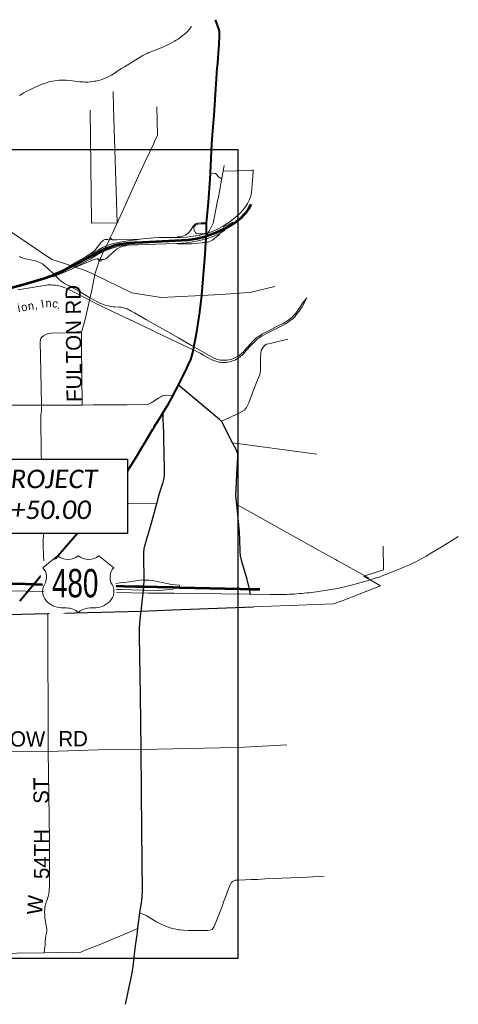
# Model space of a CAD drawing. Header units: feet. Extents: x 92 to 141.3, y -5 to 23.6.
# Tile 4 of 256: x 98.5 to 101.8, y 2.8 to 10.3. Entities that reach past the tile are written whole.
import ezdxf
from ezdxf.enums import TextEntityAlignment as Align

# ---------------------------------------------------------------- set-up
doc = ezdxf.new("R2010")
doc.units = ezdxf.units.FT
doc.header["$MEASUREMENT"] = 0
doc.set_wipeout_variables(frame=1)
doc.linetypes.add('CUY - Design$0$DGN1', pattern=[2231.760665, 0, -2231.760665])
doc.linetypes.add('CUY - Design$0$DGN3', pattern=[4463.52133, 2975.680887, -1487.840443])
doc.layers.add('0_Mview', color=7, linetype='Continuous', plot=False)
for name, color, linetype, lineweight in [('CUY - Design$0$GM_X_City_Street', 7, 'Continuous', 0), ('CUY - Design$0$GM_X_Corporation', 7, 'CUY - Design$0$DGN1', 13), ('CUY - Design$0$GM_X_Interchange_Ramps', 1, 'Continuous', 13), ('CUY - Design$0$GM_X_Interstate_Route', 1, 'Continuous', 53), ('CUY - Design$0$GM_X_Rail_Line', 7, 'Continuous', 13), ('CUY - Design$0$GM_X_Rail_Line_Text', 7, 'Continuous', 0), ('CUY - Design$0$GM_X_State_Route', 1, 'Continuous', 30), ('CUY - Design$0$GM_X_US_Route', 1, 'Continuous', 40)]:
    doc.layers.add(name, color=color, linetype=linetype, lineweight=lineweight)
doc.layers.add('CUY - Design$0$GM_X_Interstate_Location', color=7, linetype='Continuous', lineweight=13, plot=False)
doc.layers.add('CUY - Design$0$GM_X_State_Location', color=7, linetype='Continuous', lineweight=13, plot=False)
for name, color, linetype in [('SH_Data', 7, 'Continuous'), ('TX_P_20', 7, 'Continuous'), ('TX_X_20', 7, 'Continuous')]:
    doc.layers.add(name, color=color, linetype=linetype)
doc.styles.add('CUY - Design$0$Styledgn030', font='dgn030.shx')
doc.styles.add('P_Slanted_Normal', font='calibrii.ttf', dxfattribs={"height": 0.14})

msp = doc.modelspace()

# ---------------------------------------------------------------- linework, layer by layer
at = {"layer": '0_Mview', "color": 2}
msp.add_lwpolyline([(93.1671, 9.2858), (100.1616, 9.2858), (100.1616, 3.1651), (93.1671, 3.1651)], close=True, dxfattribs=at)
at = {"layer": 'CUY - Design$0$GM_X_City_Street', "flags": 128}
for points in [[(99.248, 8.7308), (99.2206, 9.6039), (99.2188, 9.7267)], [(99.0533, 8.7384), (99.0533, 8.7401), (99.0431, 9.5848)], [(99.248, 8.7308), (99.2545, 8.7445), (99.2554, 8.7465), (99.2986, 8.8413), (99.3388, 8.9314), (99.4059, 9.0834), (99.4596, 9.196), (99.5221, 9.3273), (99.5368, 9.3592), (99.5536, 9.3929), (99.5502, 9.5021), (99.5495, 9.6106)], [(100.0145, 8.9269), (100.0402, 9.0687), (100.0514, 9.1221), (100.0595, 9.1651)], [(99.9555, 9.1068), (99.9873, 9.1056), (99.9908, 9.1048), (99.9941, 9.1034), (99.9969, 9.1017), (99.9997, 9.0993), (100.0141, 9.0813), (100.018, 9.0774), (100.0224, 9.0742), (100.0308, 9.0709), (100.0402, 9.0687)], [(100.2796, 9.1337), (100.2739, 9.1305), (100.2632, 9.1277), (100.0514, 9.1221)], [(97.898, 9.0045), (98.0198, 8.9457), (98.0693, 8.9136), (98.1914, 8.8332), (98.4248, 8.6765), (98.4323, 8.6715), (98.7291, 8.4695), (98.755, 8.4554), (98.7779, 8.4466), (98.8632, 8.4196)], [(99.9236, 8.6314), (99.9379, 8.657), (99.945, 8.6695), (99.9753, 8.7293), (99.9811, 8.7539), (100.0094, 8.8985), (100.0145, 8.9269)], [(99.248, 8.7308), (99.0534, 8.7294), (99.0533, 8.7384)], [(99.191, 8.6097), (99.1953, 8.6189), (99.2143, 8.6598), (99.248, 8.7308)], [(99.1239, 8.4696), (99.1456, 8.5144), (99.1558, 8.5354), (99.1664, 8.5576), (99.1873, 8.6018), (99.191, 8.6097)], [(99.0815, 8.3505), (99.103, 8.4177), (99.1126, 8.444), (99.1136, 8.4467), (99.1165, 8.4545), (99.1189, 8.4594), (99.1239, 8.4696)], [(98.8632, 8.4196), (98.8715, 8.417), (98.8923, 8.4099), (98.9077, 8.4047), (98.9303, 8.397), (98.9928, 8.3758), (99.0577, 8.3475)], [(98.9789, 7.9038), (99.0047, 8.0008), (99.0549, 8.2237), (99.0777, 8.3387), (99.0815, 8.3505)], [(99.0577, 8.3475), (99.0777, 8.3387), (99.359, 8.2013), (99.581, 8.1665), (99.89, 8.1827), (100.0345, 8.1904), (100.211, 8.2021), (100.2538, 8.2054), (100.4312, 8.247), (100.4432, 8.2498)], [(98.6751, 7.8651), (98.6763, 7.8667), (98.6787, 7.8687), (98.6904, 7.8776), (98.708, 7.8875), (98.7256, 7.8936), (98.7501, 7.898), (98.9551, 7.8988), (98.9686, 7.9), (98.9789, 7.9038)], [(98.9816, 7.3531), (98.9774, 7.7972), (98.9772, 7.8748), (98.9789, 7.9038)], [(98.6725, 7.4872), (98.6653, 7.8347), (98.6669, 7.8471), (98.6703, 7.8583), (98.6751, 7.8651)], [(100.0375, 7.2296), (100.1666, 7.2883), (100.2137, 7.3144), (100.2291, 7.3333), (100.2458, 7.3689), (100.2836, 7.4723), (100.3308, 7.5924), (100.3327, 7.6183), (100.3351, 7.7089), (100.3352, 7.7459), (100.3401, 7.7652), (100.3579, 7.7933), (100.3665, 7.8058), (100.3799, 7.8129), (100.3971, 7.8155), (100.5411, 7.8515)], [(98.6753, 7.353), (98.6726, 7.485), (98.6725, 7.4872)], [(99.0675, 7.3537), (99.323, 7.3553), (99.4543, 7.3569), (99.4842, 7.3588), (99.506, 7.3685), (99.5308, 7.3845), (99.5647, 7.4065), (99.5789, 7.4158), (99.5865, 7.419), (99.6006, 7.4252), (99.6252, 7.4285), (99.6716, 7.4254)], [(98.0829, 7.3528), (98.6753, 7.353), (98.8549, 7.3531)], [(98.6749, 6.9149), (98.672, 7.001), (98.6733, 7.0724), (98.6708, 7.1742), (98.6695, 7.2261), (98.6698, 7.2595), (98.6703, 7.2826), (98.6736, 7.3041), (98.6745, 7.3244), (98.6753, 7.353)], [(98.8549, 7.3531), (98.8549, 7.3531), (98.876, 7.3531), (98.876, 7.3531)], [(98.876, 7.3531), (98.9816, 7.3531), (99.0675, 7.3537), (99.0675, 7.3537)], [(100.1221, 7.0665), (100.7599, 6.9812)], [(98.6989, 6.097), (98.6904, 6.2051), (98.6884, 6.298), (98.6899, 6.3991), (98.6819, 6.4728), (98.6687, 6.547), (98.6633, 6.6209), (98.6588, 6.7753), (98.6586, 6.814), (98.6615, 6.8368), (98.6681, 6.8632), (98.6731, 6.8839), (98.6752, 6.9046), (98.6751, 6.9087), (98.6749, 6.9149)], [(98.3857, 6.6436), (98.4488, 6.6436), (98.5932, 6.6379), (98.617, 6.6353), (98.6336, 6.627), (98.6452, 6.6212), (98.6633, 6.6209), (98.9025, 6.6193), (99.1478, 6.6176)], [(99.1387, 6.607), (99.2931, 6.6051), (99.5491, 6.6077)], [(100.1541, 6.6011), (100.7094, 6.2904), (100.8734, 6.199), (100.9012, 6.1847), (100.9159, 6.1765), (101.0609, 6.0966), (101.1482, 6.0485), (101.1544, 6.0451)], [(98.7348, 4.0197), (98.7348, 4.025), (98.7348, 4.0683), (98.7264, 4.7316), (98.7228, 5.7751)], [(98.0659, 4.7286), (98.1438, 4.7295), (98.7264, 4.7316), (99.1034, 4.7436), (99.4293, 4.7462), (100.0274, 4.7593), (100.2121, 4.7626), (100.5346, 4.781)], [(98.7268, 3.6427), (98.7276, 3.6456), (98.7292, 3.6518), (98.7345, 3.7092), (98.735, 3.8028), (98.7348, 3.9384), (98.7348, 4.0197)], [(99.7164, 3.3822), (99.7256, 3.3806), (99.747, 3.3785), (99.7861, 3.3767), (99.8294, 3.3757), (99.8751, 3.376), (99.9064, 3.3757), (99.9315, 3.3769), (99.9504, 3.3789), (99.9668, 3.3841), (99.9841, 3.4078), (99.9983, 3.4439), (100.0185, 3.4958), (100.0374, 3.546), (100.0568, 3.5974), (100.073, 3.6402), (100.0872, 3.6779), (100.1046, 3.7227), (100.1117, 3.7368), (100.121, 3.7477), (100.1427, 3.7567), (100.169, 3.7584), (100.2184, 3.76), (100.2624, 3.7628), (100.3106, 3.7635), (100.369, 3.7673), (100.6883, 3.7799), (100.8151, 3.7873)], [(98.6953, 3.2072), (98.6969, 3.2328), (98.7017, 3.2675), (98.7029, 3.2927), (98.705, 3.3154), (98.7088, 3.3389), (98.7114, 3.3579), (98.7144, 3.3732), (98.7154, 3.3877), (98.7096, 3.4152), (98.7, 3.4716), (98.6993, 3.4938), (98.6984, 3.5181), (98.699, 3.5371), (98.7012, 3.5524), (98.7046, 3.5714), (98.7092, 3.5917), (98.7167, 3.6095), (98.7226, 3.627), (98.7268, 3.6427)], [(99.4191, 3.5095), (99.4669, 3.4891), (99.5201, 3.457), (99.5463, 3.4425), (99.5861, 3.4217), (99.6098, 3.4122), (99.6582, 3.3948), (99.6933, 3.3867), (99.7099, 3.3833), (99.7143, 3.3825), (99.7164, 3.3822)], [(97.5156, 3.2008), (98.0737, 3.201), (98.6953, 3.2072), (98.7895, 3.2095), (98.9077, 3.2085), (98.9534, 3.2105), (98.9731, 3.2128), (99.0046, 3.227), (99.1241, 3.2734), (99.2373, 3.3218), (99.3277, 3.3591), (99.3866, 3.3835), (99.4035, 3.3934)]]:
    msp.add_lwpolyline(points, dxfattribs=at)
at = {"layer": 'CUY - Design$0$GM_X_Corporation', "linetype": 'CUY - Design$0$DGN3', "flags": 128}
msp.add_lwpolyline([(101.2626, 6.2855), (101.2668, 6.1065), (101.1158, 6.0573), (101.2438, 5.9839), (101.0823, 5.9219), (100.9523, 5.8706), (100.8864, 5.8485), (100.8203, 5.8458), (100.2812, 5.8266), (99.4306, 5.7932), (98.7228, 5.7751), (98.4213, 5.7681), (98.0642, 5.7629), (98.0647, 6.0019), (98.0626, 6.1473), (98.3867, 6.1537), (98.3641, 7.0307), (98.1566, 7.0314), (98.1452, 7.351), (97.9981, 7.3528), (97.9919, 7.8012), (97.9989, 7.8368), (98.0147, 7.9302), (97.9846, 7.9732), (97.9175, 7.9725), (97.8917, 7.992), (97.8656, 8.0066), (97.8396, 8.0117), (97.8121, 8.0081), (97.7965, 8.0038), (97.7736, 7.9908), (97.7585, 7.9799), (97.7516, 7.9654), (97.7502, 7.9468), (97.7579, 7.9197), (97.7626, 7.8999), (97.7673, 7.8876), (97.7663, 7.8657), (97.7682, 7.8434), (97.7747, 7.8179), (97.7831, 7.7982), (97.7895, 7.7809), (97.7947, 7.7575), (97.7962, 7.7336), (97.7936, 7.7108), (97.7868, 7.6893), (97.7742, 7.6768), (97.7562, 7.6671), (97.736, 7.6624), (97.7168, 7.6564), (97.7004, 7.648), (97.6688, 7.634), (97.65, 7.6235), (97.6336, 7.6151), (97.6209, 7.6133), (97.6032, 7.6119), (97.5831, 7.6079), (97.5654, 7.6057), (97.5406, 7.6075), (97.5229, 7.6131), (97.5133, 7.6183), (97.5038, 7.6269), (97.4988, 7.6343), (97.4971, 7.6388), (97.4919, 7.6532), (97.4971, 7.6747), (97.51, 7.693), (97.5268, 7.7064), (97.5608, 7.7216), (97.5981, 7.7385), (97.6366, 7.755), (97.6587, 7.7692), (97.6693, 7.7776), (97.6761, 7.7917), (97.6742, 7.8131), (97.6627, 7.8473), (97.6419, 7.8685), (97.6052, 7.878), (97.5742, 7.8822), (97.5569, 7.8853), (97.533, 7.8859), (97.5038, 7.884), (97.4799, 7.8804), (97.4553, 7.8752), (97.4413, 7.8755), (97.4385, 7.9369), (97.4334, 8.248), (97.8771, 8.239), (97.7889, 9.0212), (97.7592, 9.0267), (97.1616, 8.4735), (97.086, 8.4019), (97.0471, 8.3673), (97.0123, 8.3353), (96.9763, 8.3032), (96.9471, 8.2774), (96.8972, 8.2397), (96.8627, 8.2151), (96.8306, 8.1906), (96.8132, 8.1749), (96.7222, 8.0906), (96.6433, 8.0173), (96.5114, 7.8938), (96.4164, 7.8036), (96.3621, 7.7572), (96.3495, 7.7878), (96.3513, 7.8048), (96.3604, 7.8244), (96.3728, 7.8432), (96.3978, 7.8696), (96.4151, 7.8881), (96.4211, 7.899), (96.4277, 7.9214), (96.43, 7.9478), (96.4267, 7.9696), (96.4108, 7.9866), (96.379, 8.0079), (96.2083, 7.8477), (96.0773, 7.723), (96.0764, 7.4744), (96.0786, 5.7308), (95.6277, 5.7288), (95.5201, 5.728), (95.4312, 5.728), (95.4553, 5.7995), (95.4638, 5.8473), (95.468, 5.8916), (95.4704, 5.972), (95.4529, 5.9726), (94.8602, 5.9933), (94.8137, 5.995), (94.7826, 5.9947), (94.7573, 5.9933), (94.7386, 5.9915), (94.7161, 5.9886), (94.6848, 5.9829), (94.6653, 5.9785), (94.6492, 5.9743), (94.6261, 5.9674), (94.598, 5.9575), (94.5735, 5.9475), (94.5479, 5.9357), (94.5202, 5.921), (94.4949, 5.9059), (94.4718, 5.8904), (94.4057, 5.8252), (94.3185, 5.8253), (94.3149, 5.8321), (94.0774, 5.8356), (94.0591, 5.8219), (93.5586, 5.8358), (93.4125, 5.8255), (93.1276, 5.8393), (92.996, 5.8325), (92.9568, 5.7612)], dxfattribs=at)
at = {"layer": 'CUY - Design$0$GM_X_Interchange_Ramps', "flags": 128}
for points in [[(100.2796, 9.1337), (100.2789, 9.1201), (100.2755, 9.082), (100.265, 8.9618), (100.2603, 8.9366), (100.2472, 8.9034), (100.2358, 8.8783), (100.2205, 8.8529), (100.2034, 8.829), (100.1807, 8.8045), (100.139, 8.7688), (100.1075, 8.7443), (100.0508, 8.7058), (100.0077, 8.6832), (99.9707, 8.6672), (99.9379, 8.657), (99.9238, 8.6525), (99.9019, 8.6457), (99.8731, 8.639), (99.8423, 8.6328), (99.8069, 8.6282), (99.774, 8.6241), (99.7268, 8.622), (99.7044, 8.6211), (99.6903, 8.6205), (99.6215, 8.6205), (99.5671, 8.62), (99.527, 8.6179), (99.5008, 8.6164), (99.4659, 8.6133), (99.4212, 8.6082), (99.4075, 8.6061), (99.3945, 8.6041), (99.3452, 8.5979), (99.2841, 8.5886), (99.2327, 8.5768), (99.1932, 8.5666), (99.1664, 8.5576), (99.1654, 8.5573), (99.1367, 8.5439), (99.1069, 8.528), (99.0658, 8.5054), (99.0332, 8.4885), (99.0073, 8.4751), (98.9492, 8.4407), (98.8923, 8.4099), (98.8787, 8.4026), (98.8836, 8.3928)], [(99.925, 8.732), (99.9162, 8.7327), (99.8838, 8.732), (99.8575, 8.7296), (99.8476, 8.726), (99.8395, 8.7208), (99.8326, 8.7145), (99.8248, 8.7057), (99.8097, 8.6813), (99.7967, 8.6636), (99.7853, 8.6527), (99.7759, 8.6459), (99.765, 8.6387), (99.7541, 8.634), (99.7437, 8.6309), (99.7318, 8.6277), (99.7188, 8.6257), (99.7043, 8.6251), (99.7044, 8.6211)], [(99.9238, 8.6525), (99.9229, 8.6541), (99.9081, 8.6508), (99.8908, 8.6486), (99.8747, 8.6477), (99.864, 8.6489), (99.8544, 8.6513), (99.8474, 8.6545), (99.8423, 8.658), (99.8383, 8.6624), (99.835, 8.6674), (99.8325, 8.6723), (99.8304, 8.6782), (99.8292, 8.6837), (99.829, 8.6896), (99.8299, 8.696), (99.8326, 8.7023), (99.8384, 8.7103), (99.8437, 8.7154), (99.8503, 8.7198), (99.8542, 8.7218), (99.8588, 8.7226), (99.8851, 8.7243), (99.9152, 8.7248), (99.9243, 8.724)], [(100.127, 8.7252), (100.121, 8.7362), (100.0535, 8.6995), (100.0508, 8.7058)], [(98.7562, 8.3343), (98.7593, 8.3243), (98.7998, 8.3392), (98.906, 8.3847), (98.9303, 8.397), (98.9383, 8.4011), (98.9433, 8.4036), (99.043, 8.4578), (99.0915, 8.4859), (99.1242, 8.5038), (99.1456, 8.5144), (99.1687, 8.5258), (99.2106, 8.5411), (99.2627, 8.5549), (99.3061, 8.5616), (99.3317, 8.5643), (99.3393, 8.5652), (99.4047, 8.5662), (99.463, 8.5667), (99.7001, 8.5744), (99.705, 8.5747), (99.741, 8.5769), (99.7696, 8.58), (99.8033, 8.5861), (99.8616, 8.5958), (99.9029, 8.6066), (99.9223, 8.6119), (99.9474, 8.6188), (99.9939, 8.6362), (100.0211, 8.6489), (100.0636, 8.675), (100.0588, 8.687)], [(99.9205, 8.5839), (99.9244, 8.5836), (99.93, 8.5843), (99.9362, 8.5861), (99.9572, 8.5947), (99.9691, 8.6012), (99.9845, 8.6124), (100.0239, 8.6423), (100.0211, 8.6489)], [(99.1873, 8.6018), (99.1781, 8.6061), (99.1663, 8.6064), (99.1553, 8.6048), (99.1443, 8.6008), (99.1362, 8.5936), (99.1298, 8.5872), (99.0863, 8.5322), (99.0751, 8.5207), (99.0623, 8.511), (99.0505, 8.5034), (99.0321, 8.4905), (99.0332, 8.4885)], [(99.4075, 8.6061), (99.4071, 8.6085), (99.2432, 8.6028), (99.2146, 8.6036), (99.2095, 8.6043), (99.1991, 8.6059), (99.191, 8.6097)], [(99.2095, 8.6043), (99.2097, 8.6059), (99.2059, 8.6074), (99.2038, 8.6092), (99.2027, 8.6116), (99.2024, 8.6157), (99.1953, 8.6189)], [(99.705, 8.5747), (99.7051, 8.5726), (99.7645, 8.5732), (99.8146, 8.5739), (99.8599, 8.5767), (99.893, 8.5809), (99.903, 8.5819), (99.9164, 8.582), (99.9204, 8.5817)], [(99.1189, 8.4594), (99.1249, 8.4565), (99.1303, 8.454), (99.1354, 8.4534), (99.141, 8.453), (99.1505, 8.4545), (99.1609, 8.4581), (99.1719, 8.466), (99.2205, 8.5123), (99.2361, 8.5251), (99.2489, 8.5338), (99.2621, 8.542), (99.2795, 8.5491), (99.2959, 8.555), (99.3143, 8.5581), (99.3319, 8.5619), (99.3317, 8.5643)], [(98.9383, 8.4011), (98.9396, 8.3986), (98.9757, 8.4139), (99.0728, 8.454), (99.0845, 8.4576), (99.094, 8.4594), (99.1017, 8.4594), (99.1041, 8.4589), (99.109, 8.4577), (99.1129, 8.4562), (99.1165, 8.4545)], [(99.1041, 8.4589), (99.1038, 8.4574), (99.1057, 8.4567), (99.1065, 8.4563), (99.1071, 8.4557), (99.1075, 8.4546), (99.1076, 8.4535), (99.1077, 8.4523), (99.1073, 8.449), (99.1136, 8.4467)], [(99.1126, 8.444), (99.1206, 8.4411), (99.1232, 8.4454), (99.1259, 8.4482), (99.1292, 8.4505), (99.1326, 8.4517), (99.1353, 8.4519), (99.1354, 8.4534)], [(99.0585, 5.9878), (99.0584, 5.9746), (99.1116, 5.9708), (99.1686, 5.9664), (99.2174, 5.9613), (99.2453, 5.9575), (99.2782, 5.9562), (99.4393, 5.953), (99.4481, 5.9529)], [(99.4529, 6.0283), (99.4429, 6.029), (99.3726, 6.0209), (99.3067, 6.0101), (99.2712, 6.0063), (99.2389, 6.0031), (99.2187, 6.0025), (99.1933, 6.0006), (99.1275, 6.0006), (99.1271, 5.9863)], [(99.4481, 5.9529), (99.4585, 5.9527), (99.5639, 5.9505), (99.5949, 5.9518), (99.6203, 5.9543), (99.6443, 5.9575), (99.6726, 5.9589), (99.6727, 5.9736)], [(99.719, 5.9724), (99.719, 5.9888), (99.6868, 5.9911), (99.6608, 5.9955), (99.5417, 6.0202), (99.5126, 6.0253), (99.4904, 6.0278), (99.4657, 6.0285), (99.4529, 6.0283)]]:
    msp.add_lwpolyline(points, dxfattribs=at)
at = {"layer": 'CUY - Design$0$GM_X_Interstate_Route', "flags": 128}
for points in [[(100.1442, 8.736), (100.1473, 8.7379), (100.1684, 8.7542), (100.1902, 8.7732), (100.2078, 8.7918), (100.2267, 8.8133), (100.2473, 8.8431), (100.2567, 8.86), (100.2603, 8.8666), (100.2633, 8.8726)], [(99.9283, 8.6331), (100.0022, 8.6601), (100.0588, 8.687), (100.0706, 8.6926), (100.127, 8.7252), (100.1442, 8.736)], [(98.8836, 8.3928), (98.9077, 8.4047), (98.9502, 8.4256), (99.0566, 8.4839), (99.1558, 8.5354), (99.1907, 8.5487), (99.2314, 8.5616), (99.266, 8.5701), (99.2983, 8.5757), (99.3358, 8.5806), (99.3799, 8.5834), (99.4432, 8.5862), (99.7854, 8.6034), (99.8528, 8.6138), (99.9236, 8.6314), (99.9283, 8.6331)], [(98.7763, 8.3421), (98.8303, 8.3666), (98.8836, 8.3928)], [(98.5545, 8.2693), (98.6902, 8.3114), (98.7562, 8.3343), (98.7687, 8.3386), (98.7763, 8.3421)], [(98.3811, 8.2268), (98.3825, 8.2272), (98.4423, 8.2402), (98.5543, 8.2692), (98.5545, 8.2693)], [(98.1737, 6.0073), (98.3929, 6.0025), (98.4232, 6.0018), (98.5524, 5.9989)], [(98.5524, 5.9989), (98.6158, 5.9975), (98.617, 5.9975)], [(98.617, 5.9975), (98.714, 5.9954)], [(98.714, 5.9954), (99.0585, 5.9878), (99.1271, 5.9863), (99.3862, 5.9806)], [(99.3862, 5.9806), (99.451, 5.9791), (99.5508, 5.9766)], [(99.5508, 5.9766), (99.6727, 5.9736), (99.719, 5.9724), (100.1788, 5.9609)], [(100.1788, 5.9609), (100.2506, 5.9591), (100.3285, 5.9591)]]:
    msp.add_lwpolyline(points, dxfattribs=at)
at = {"layer": 'CUY - Design$0$GM_X_Rail_Line', "flags": 128}
for points in [[(98.5076, 9.6957), (98.5409, 9.7155), (98.5578, 9.7248), (98.5807, 9.7365), (98.6057, 9.7488), (98.6547, 9.7708), (98.6736, 9.7788), (98.6924, 9.786), (98.7041, 9.7899), (98.7175, 9.794), (98.731, 9.7978), (98.7446, 9.8011), (98.7606, 9.8046), (98.7759, 9.8069), (98.7914, 9.8088), (98.8089, 9.8108), (98.8282, 9.8116), (98.8434, 9.8116), (98.8605, 9.8111), (98.8894, 9.8088), (98.9642, 9.8), (98.978, 9.7987), (98.9918, 9.7978), (99.0066, 9.7973), (99.0248, 9.7974), (99.0443, 9.7986), (99.0622, 9.8005), (99.0766, 9.8026), (99.0879, 9.8048), (99.1013, 9.8081), (99.1176, 9.8124), (99.1334, 9.817), (99.1507, 9.8231), (99.1696, 9.8311), (99.1855, 9.8386), (99.2049, 9.8487), (99.2318, 9.8679), (99.2555, 9.8841), (99.2809, 9.8993), (99.3036, 9.9127), (99.3362, 9.9327), (99.443, 9.9968), (99.4587, 10.0059), (99.4743, 10.0141), (99.4891, 10.0212), (99.5025, 10.0269), (99.5426, 10.0414), (99.5619, 10.0485), (99.5821, 10.057), (99.6312, 10.0796), (99.664, 10.0952), (99.6826, 10.1056), (99.6959, 10.1137), (99.7095, 10.1227), (99.7265, 10.1355), (99.7439, 10.15), (99.7554, 10.1577), (99.7696, 10.1692), (99.7809, 10.1807), (99.7924, 10.1946), (99.8101, 10.2169)], [(98.5086, 8.4768), (98.5168, 8.4723), (98.5265, 8.4683), (98.5352, 8.4652), (98.5456, 8.4624), (98.5535, 8.4605), (98.5692, 8.4572), (98.6153, 8.4475), (98.6273, 8.4445), (98.6386, 8.4411), (98.6504, 8.4366), (98.6619, 8.4313), (98.6729, 8.4254), (98.6815, 8.4203), (98.6907, 8.414), (98.6992, 8.4072), (98.7083, 8.3995), (98.7182, 8.3903), (98.7324, 8.3769), (98.7546, 8.3547), (98.8024, 8.308), (98.8125, 8.2989), (98.8211, 8.2919), (98.8305, 8.2853), (98.84, 8.2792), (98.8491, 8.2738), (98.8699, 8.2633), (98.8869, 8.2544), (98.9082, 8.2427), (98.9569, 8.2153), (99.034, 8.1702), (99.0718, 8.1478), (99.0991, 8.1336), (99.1226, 8.1225), (99.1327, 8.1181), (99.1452, 8.1135), (99.158, 8.1096), (99.1803, 8.1035), (99.1928, 8.1005), (99.2056, 8.0981), (99.2175, 8.0967), (99.2294, 8.0957), (99.2649, 8.094), (99.2765, 8.0924), (99.2893, 8.0906), (99.3045, 8.0871), (99.3137, 8.0842), (99.3226, 8.0806), (99.3313, 8.0765), (99.3397, 8.0721), (99.354, 8.064), (99.3783, 8.0508), (99.4711, 7.9984), (99.7135, 7.8603), (99.8123, 7.8031), (99.8741, 7.7676), (99.962, 7.7169), (99.981, 7.7074), (99.9963, 7.7015), (100.006, 7.6983), (100.0207, 7.695), (100.0317, 7.693), (100.0464, 7.6918), (100.0577, 7.6918), (100.0685, 7.692), (100.0812, 7.6933), (100.0931, 7.695), (100.106, 7.6977), (100.1175, 7.7011), (100.1286, 7.7051), (100.1392, 7.7094), (100.1491, 7.7143), (100.1594, 7.72), (100.1691, 7.7261), (100.1772, 7.7323), (100.185, 7.7384), (100.1933, 7.7455), (100.2021, 7.7541), (100.2088, 7.7616), (100.2593, 7.8173), (100.2794, 7.8388), (100.2883, 7.8481), (100.2973, 7.8562), (100.3088, 7.8653), (100.3183, 7.8723), (100.3303, 7.8799), (100.345, 7.8885), (100.4098, 7.9218), (100.4634, 7.9489), (100.5047, 7.9701), (100.5162, 7.9763), (100.5269, 7.9828), (100.5374, 7.9899), (100.5506, 7.9998), (100.5728, 8.0183), (100.5917, 8.0377), (100.6004, 8.0476), (100.6175, 8.0711), (100.6555, 8.1256), (100.6842, 8.1653)], [(98.4955, 8.2235), (98.635, 8.2478), (98.6823, 8.2562), (98.6981, 8.2586), (98.7114, 8.2601), (98.7229, 8.2613), (98.7362, 8.2617), (98.7494, 8.2617), (98.7637, 8.2609), (98.7796, 8.2593), (98.7926, 8.2572), (98.8044, 8.2551), (98.8183, 8.252), (98.8331, 8.2471), (98.8436, 8.2436), (98.8545, 8.2392), (98.8666, 8.2337), (98.8819, 8.2265), (98.901, 8.2167), (99.0004, 8.1656), (99.0588, 8.1357), (99.1073, 8.111), (99.129, 8.1007), (99.223, 8.0562), (99.422, 7.9617), (99.5315, 7.9096), (99.699, 7.8297), (99.7917, 7.7855), (99.8359, 7.7645), (99.8757, 7.7455), (99.9019, 7.7315), (99.9555, 7.7011), (99.9687, 7.6942), (99.9789, 7.6897), (99.9948, 7.6841), (100.0082, 7.6795), (100.0185, 7.6774), (100.0279, 7.6763), (100.0412, 7.6751), (100.0573, 7.6747), (100.0735, 7.6758), (100.0868, 7.6772), (100.0986, 7.6796), (100.1106, 7.6826), (100.1227, 7.6865), (100.1343, 7.6911), (100.1447, 7.696), (100.1552, 7.7016), (100.1669, 7.7089), (100.1763, 7.7157), (100.1841, 7.7221), (100.1938, 7.7304), (100.2026, 7.7388), (100.2137, 7.7509), (100.2286, 7.7671), (100.2615, 7.8033), (100.2772, 7.8204), (100.291, 7.8346), (100.3015, 7.8447), (100.3117, 7.8527), (100.3252, 7.8628), (100.346, 7.8756), (100.3854, 7.8958), (100.4748, 7.9416), (100.5001, 7.9541), (100.5235, 7.9671), (100.5372, 7.9754), (100.5496, 7.984), (100.5639, 7.9946), (100.5802, 8.0079), (100.5933, 8.0215), (100.6026, 8.0327), (100.6142, 8.0469), (100.6263, 8.0626), (100.6367, 8.078), (100.6484, 8.0964), (100.6588, 8.1143), (100.6749, 8.1455), (100.6842, 8.1653)], [(98.3288, 5.9469), (98.783, 5.9409), (99.2268, 5.9348), (99.4843, 5.93), (99.6795, 5.9287), (100.0409, 5.9241), (100.2493, 5.9209), (100.4079, 5.9192), (100.4479, 5.919), (100.4716, 5.9189), (100.4922, 5.919), (100.5097, 5.9194), (100.5275, 5.9202), (100.5504, 5.921), (100.5702, 5.922), (100.5881, 5.9228), (100.6079, 5.9241), (100.6288, 5.9257), (100.6489, 5.9272), (100.6658, 5.9288), (100.6854, 5.9306), (100.7019, 5.9322), (100.7189, 5.934), (100.7373, 5.9363), (100.7572, 5.9389), (100.772, 5.941), (100.7877, 5.9433), (100.8042, 5.9458), (100.8194, 5.9482), (100.8389, 5.9513), (100.8634, 5.9558), (100.8808, 5.9587), (100.9017, 5.9629), (100.9272, 5.9676), (100.9606, 5.9748), (100.9891, 5.9811), (101.0225, 5.9893), (101.0875, 6.0063), (101.1154, 6.0141), (101.1409, 6.0217), (101.1653, 6.0302), (101.2038, 6.0419), (101.2324, 6.0515), (101.2547, 6.0596), (101.2747, 6.0667), (101.3717, 6.1048), (101.3961, 6.115), (101.4247, 6.1273), (101.4626, 6.1442), (101.4828, 6.1541), (101.5105, 6.1675), (101.5339, 6.18), (101.5613, 6.1944), (101.5889, 6.21), (101.6177, 6.2268), (101.7158, 6.286), (101.7676, 6.3175), (101.8327, 6.3569)]]:
    msp.add_lwpolyline(points, dxfattribs=at)
at = {"layer": 'CUY - Design$0$GM_X_State_Route', "flags": 128}
for points in [[(100.0328, 7.234), (100.0239, 7.2423), (99.7135, 7.5044)], [(99.5826, 6.7256), (99.5848, 6.7326), (99.5961, 6.7698), (99.6013, 6.7884), (99.6037, 6.8045), (99.6065, 6.8181), (99.6063, 6.8346), (99.6074, 6.8585), (99.6063, 6.8998), (99.6048, 6.9546), (99.6032, 7.009), (99.6015, 7.0774), (99.6007, 7.1413), (99.5987, 7.1929), (99.5967, 7.251), (99.5968, 7.2968)], [(100.1543, 6.5998), (100.1541, 6.6011), (100.148, 6.6646), (100.1485, 6.7156), (100.1547, 6.8258), (100.1617, 6.9633), (100.1617, 6.9848), (100.158, 6.9968), (100.1518, 7.0114), (100.1221, 7.0665), (100.0375, 7.2296), (100.0328, 7.234)], [(99.4521, 6.0824), (99.4511, 6.1547), (99.4512, 6.2351), (99.4534, 6.2662), (99.4572, 6.288), (99.5064, 6.4514), (99.5491, 6.6077), (99.5674, 6.6757), (99.5822, 6.7244), (99.5826, 6.7256)], [(100.2594, 5.9212), (100.2506, 5.9591), (100.2339, 6.0317), (100.1936, 6.1681), (100.1825, 6.2127), (100.1793, 6.2438), (100.1781, 6.3343), (100.1746, 6.3936), (100.1543, 6.5998)], [(99.4306, 5.7932), (99.4481, 5.9529), (99.451, 5.9791), (99.4529, 6.0283), (99.4521, 6.0824)], [(99.6675, 5.8025), (100.2812, 5.8266)], [(98.4213, 5.7681), (98.7228, 5.7751), (99.4306, 5.7932)], [(99.4349, 4.1272), (99.4293, 4.7462), (99.4255, 5.1571), (99.4183, 5.6002), (99.4174, 5.6645), (99.422, 5.7321), (99.4306, 5.7932)], [(99.4306, 5.7932), (99.6675, 5.8025)], [(99.4035, 3.3934), (99.4191, 3.5095), (99.4348, 3.6042), (99.4379, 3.6355), (99.439, 3.676), (99.4349, 4.1272)], [(99.3751, 3.1573), (99.382, 3.2172), (99.3894, 3.2791), (99.3985, 3.3447), (99.4035, 3.3934)], [(99.3102, 2.8178), (99.32, 2.8632), (99.3308, 2.911), (99.3392, 2.9494), (99.348, 2.994), (99.3588, 3.0427), (99.3648, 3.0716), (99.3691, 3.1038), (99.3742, 3.1496), (99.3749, 3.156), (99.3751, 3.1573)]]:
    msp.add_lwpolyline(points, dxfattribs=at)
at = {"layer": 'CUY - Design$0$GM_X_US_Route', "flags": 128}
for points in [[(99.9526, 9.0655), (99.9555, 9.1068), (99.9658, 9.3313), (99.9703, 9.3948), (99.9749, 9.4591), (99.9817, 9.5441), (99.9876, 9.6256), (100.0067, 9.9029), (100.0105, 9.9387), (100.0118, 9.9563), (100.0127, 9.9679), (100.0169, 10.0241), (100.018, 10.0396), (100.0238, 10.14), (100.0244, 10.164), (100.0238, 10.1774), (100.0181, 10.1995), (100.0025, 10.2394), (99.992, 10.269)], [(99.9294, 8.7858), (99.9396, 8.8848), (99.9526, 9.0655)], [(99.9205, 8.5839), (99.9205, 8.5839), (99.9223, 8.6119), (99.9236, 8.6314), (99.9238, 8.6525), (99.9243, 8.724), (99.925, 8.732), (99.9289, 8.7794), (99.929, 8.7816), (99.9294, 8.7858)], [(99.9148, 8.4946), (99.9204, 8.5817), (99.9205, 8.5839)], [(99.89, 8.1833), (99.9127, 8.4619), (99.9148, 8.4946)], [(99.8747, 8.0552), (99.8753, 8.0589), (99.89, 8.1827), (99.89, 8.1833)], [(99.797, 7.677), (99.8058, 7.6961), (99.8211, 7.7501), (99.8513, 7.908), (99.8747, 8.0552)], [(99.7126, 7.5028), (99.7135, 7.5044), (99.7761, 7.6317), (99.797, 7.677)], [(99.5968, 7.2968), (99.6172, 7.3303), (99.6372, 7.3621), (99.6592, 7.403), (99.6716, 7.4254), (99.6783, 7.4374), (99.6986, 7.4762), (99.7126, 7.5028)], [(99.5285, 7.1869), (99.5471, 7.2169), (99.5727, 7.2595), (99.5968, 7.2968)], [(99.2437, 6.7299), (99.2699, 6.7611), (99.2818, 6.7764), (99.2964, 6.7979), (99.3176, 6.8347), (99.3417, 6.8765), (99.3722, 6.9262), (99.404, 6.9795), (99.433, 7.0267), (99.4599, 7.0726), (99.488, 7.1193), (99.5177, 7.1693), (99.5275, 7.1852), (99.5285, 7.1869)], [(98.6849, 6.0802), (98.6989, 6.097), (99.0249, 6.4748), (99.1387, 6.607), (99.1478, 6.6176), (99.2026, 6.6812), (99.2437, 6.7299)], [(98.6009, 5.9801), (98.6158, 5.9975), (98.6849, 6.0802)], [(98.5094, 5.872), (98.6009, 5.9801)]]:
    msp.add_lwpolyline(points, dxfattribs=at)

# ---------------------------------------------------------------- texts
at = {"layer": 'CUY - Design$0$GM_X_Interstate_Location', "style": 'CUY - Design$0$Styledgn030'}
for s in ['-', '.', ',']:
    msp.add_text(s, height=0.000206, dxfattribs=at).set_placement((99.6906, 8.5995), align=Align.MIDDLE_CENTER)
msp.add_text('71', height=0.000206, rotation=0.00001, dxfattribs=at).set_placement((99.6485, 8.5568))
at = {"layer": 'CUY - Design$0$GM_X_Rail_Line_Text', "style": 'CUY - Design$0$Styledgn030'}
for s, rotation, p in [('i', 9.94222, (98.499, 8.0561)), ('n', 9.93656, (98.5765, 8.0697)), ('I', 9.92072, (98.6764, 8.0872)), ('n', 3.61261, (98.707, 8.0927)), ('c', 345.80905, (98.7509, 8.0965)), ('o', 9.93586, (98.5266, 8.061)), (',', 9.93201, (98.6264, 8.0784)), ('.', 334.5521, (98.7898, 8.0871))]:
    msp.add_text(s, height=0.0615, rotation=rotation, dxfattribs=at).set_placement(p)
at = {"layer": 'CUY - Design$0$GM_X_State_Location', "style": 'CUY - Design$0$Styledgn030'}
for s, p in [('176J', (100.064, 6.7125)), ('94', (99.4087, 6.2551))]:
    msp.add_text(s, height=0.000206, rotation=0.00001, dxfattribs=at).set_placement(p)
for s, p in [('s', (100.1511, 6.7245)), ('r', (100.1511, 6.7245)), ('s', (99.4605, 6.2702)), ('r', (99.4605, 6.2702))]:
    msp.add_text(s, height=0.000206, dxfattribs=at).set_placement(p, align=Align.MIDDLE_CENTER)
at = {"layer": 'TX_X_20', "style": 'CUY - Design$0$Styledgn030'}
for s, rotation, p in [('FULTON RD', 90.5784, (98.9804, 7.3771)), ('SNOW', 0.00001, (98.2216, 4.7683)), ('RD', 0.00001, (98.8027, 4.7701)), ('ST', 90, (98.7297, 4.3351)), ('54TH', 90, (98.7333, 3.7658)), ('W', 85.60386, (98.6788, 3.4921))]:
    msp.add_text(s, height=0.1157, rotation=rotation, dxfattribs=at).set_placement(p)

# ---------------------------------------------------------------- next in the draw order: wipeouts: each hides what was drawn before it
for points in [[(97.8563, 6.3801), (97.8556, 6.9435), (99.3268, 6.9435), (99.3268, 6.3801)], [(98.6444, 6.1661), (99.2109, 6.2491), (99.2499, 5.8606), (98.7392, 5.7559)]]:
    msp.add_wipeout(points).dxf.layer = 'SH_Data'

# ---------------------------------------------------------------- next in the draw order: linework, layer by layer
at = {"layer": 'TX_P_20', "linetype": 'Continuous', "lineweight": 13, "flags": 128}
msp.add_lwpolyline([(98.7969, 6.2108), (98.685, 6.1213, -0.33666), (98.6982, 5.9956), (98.6982, 5.9956, 0.36118), (98.7198, 5.862), (98.7198, 5.862, 0.190016), (98.8417, 5.8171), (98.864, 5.8171, -0.203205), (98.9535, 5.7813, -0.169253), (99.0238, 5.8157), (99.043, 5.8171), (99.043, 5.8171), (99.0654, 5.8171, 0.204501), (99.1921, 5.8668, 0.345937), (99.2089, 5.9956), (99.2089, 5.9956, -0.336261), (99.222, 6.1213), (99.1101, 6.2108, -0.338899), (98.9535, 6.2108), (98.9535, 6.2108, -0.338899), (98.7969, 6.2108)], format="xyb", dxfattribs=at)

# ---------------------------------------------------------------- next in the draw order: texts
at = {"layer": 'SH_Data', "insert": (97.8971, 6.8638), "char_height": 0.14, "width": 1.409889, "attachment_point": 1, "style": 'P_Slanted_Normal', "bg_fill": 3, "box_fill_scale": 1, "bg_fill_color": 256, "bg_fill_transparency": 0}
msp.add_mtext('END PROJECT\\PSTA. 7+50.00', dxfattribs=at)
at = {"layer": 'TX_P_20', "linetype": 'Continuous', "lineweight": 13, "style": 'CUY - Design$0$Styledgn030', "width": 0.733865}
msp.add_text('480', height=0.21479, dxfattribs=at).set_placement((98.9299, 5.8976), align=Align.CENTER)

# ---------------------------------------------------------------- next in the draw order: linework, layer by layer
at = {"layer": 'SH_Data'}
msp.add_lwpolyline([(97.8556, 6.9435), (99.3268, 6.9435), (99.3268, 6.3801), (97.8563, 6.3801)], close=True, dxfattribs=at)

doc.saveas('drawing.dxf')
